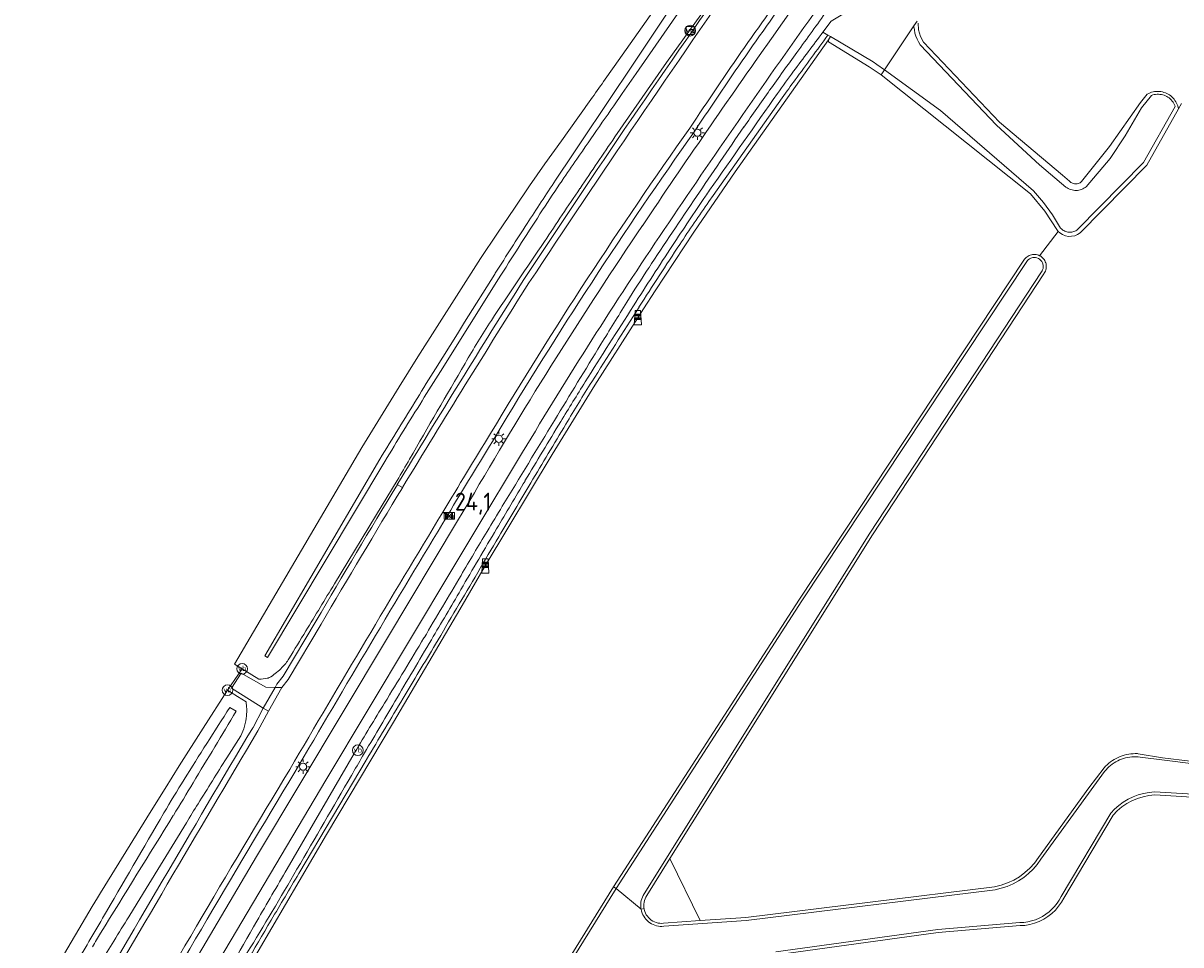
# Model space of a CAD drawing. Header units: metres. Extents: x 125158 to 132124, y 450612 to 454469.
# Tile 118 of 173: x 129456 to 129618, y 452415 to 452545. Entities that reach past the tile are written whole.
import ezdxf
from ezdxf.enums import TextEntityAlignment as Align

# ---------------------------------------------------------------- set-up
doc = ezdxf.new("R2010")
doc.units = ezdxf.units.M
doc.layers.get('0').update_dxf_attribs({"color": 8})
for name, color, linetype, lineweight in [('B-XX-IE-MEUBILAIR_WEGMEUBILAIR-S', 8, 'Continuous', 25), ('B-XX-KL-ET_LS_OV_LICHTMAST-S', 8, 'Continuous', 25), ('B-XX-OG-TERREIN_CULTUURSCHEIDING-GV', 8, 'Continuous', 18), ('B-XX-OG-WATER-GV', 8, 'Continuous', 18), ('B-XX-OG-WATER_SLOOT-GV', 8, 'Continuous', 18), ('B-XX-OG-WEG-GV', 8, 'Continuous', 18), ('B-XX-VW-HECTOMETRERING-S', 8, 'Continuous', 25), ('B-XX-VW-VERKEERSTEKEN_BORD-S', 8, 'Continuous', 25), ('B-XX-VW-VERKEERSTEKEN_DRAAGCONSTRUCTIE-S', 8, 'Continuous', 25)]:
    doc.layers.add(name, color=color, linetype=linetype, lineweight=lineweight)
doc.layers.add('TOPOT30', color=1, linetype='Continuous')
doc.styles.add('ISO', font='iso', dxfattribs={"height": 5})
doc.styles.add('NLCS-ISO', font='NLCS-ISO.ttf')

# ---------------------------------------------------------------- blocks, each defined once
blk = doc.blocks.new('SIE-WEG_VERKEERSBORD-SO')
at = {"color": 0, "linetype": 'ByBlock', "lineweight": 18}
blk.add_lwpolyline([(-1.125, -1.125), (1.125, -1.125), (1.125, 1.125), (-1.125, 1.125)], close=True, dxfattribs=at)
at = {"color": 0, "linetype": 'ByBlock', "lineweight": 18, "style": 'NLCS-ISO'}
blk.add_text('vb', height=1.5, dxfattribs=at).set_placement((0, 0), align=Align.MIDDLE_CENTER)
blk = doc.blocks.new('SIE-WEG_PAAL_VERKEERSBORD-SO')
at = {"color": 0, "linetype": 'ByBlock', "lineweight": 18}
blk.add_circle((0, 0), 1.5, dxfattribs=at)
at = {"color": 0, "linetype": 'ByBlock', "lineweight": 18, "style": 'NLCS-ISO'}
blk.add_text('vb', height=1.5, dxfattribs=at).set_placement((0, 0.13), align=Align.MIDDLE_CENTER)
blk = doc.blocks.new('SKL-ET_OV_LICHTMAST-SO')
at = {"color": 0, "linetype": 'ByBlock', "lineweight": 18}
for points in [[(-1.25, 0), (-2, 0)], [(-1.41, 1.41), (-0.88, 0.88)], [(0, 2), (0, 1.25)], [(0.88, 0.88), (1.41, 1.41)], [(2, 0), (1.25, 0)], [(-1.41, -1.41), (-0.88, -0.88)], [(0, -1.25), (0, -2)], [(0.88, -0.88), (1.41, -1.41)]]:
    blk.add_lwpolyline(points, dxfattribs=at)
blk.add_circle((0, 0), 1, dxfattribs=at)
blk = doc.blocks.new('SIE-WEG_PAAL_GRENSPAAL-SO')
at = {"linetype": 'ByBlock', "lineweight": 18}
h = blk.add_hatch(color=0, dxfattribs=at)
h.dxf.hatch_style = 1
h.paths.add_polyline_path([(0.90625, -0.5), (0.875, 0), (-0.875, 0), (-0.90625, -0.5)])
h.paths.add_polyline_path([(-0.8125, 1), (-0.84375, 0.5), (0.84375, 0.5), (0.8125, 1)])
at = {"color": 0, "linetype": 'ByBlock', "lineweight": 18}
blk.add_lwpolyline([(-1, -2), (1, -2), (0.75, 2), (-0.75, 2)], close=True, dxfattribs=at)
for points in [[(0.875, 0), (-0.875, 0)], [(0.84375, 0.5), (-0.84375, 0.5)], [(0.8125, 1), (-0.8125, 1)], [(0.90625, -0.5), (-0.90625, -0.5)]]:
    blk.add_lwpolyline(points, dxfattribs=at)
blk = doc.blocks.new('SIE-WEG_PAAL_HECTOMETERPAAL-SO')
at = {"color": 0, "linetype": 'ByBlock', "lineweight": 18}
blk.add_lwpolyline([(-1.44375, -0.94375), (1.44375, -0.94375), (1.44375, 0.94375), (-1.44375, 0.94375)], close=True, dxfattribs=at)
at = {"color": 0, "linetype": 'ByBlock', "lineweight": 18, "style": 'NLCS-ISO'}
blk.add_text('hm', height=1.5, dxfattribs=at).set_placement((0, 0), align=Align.MIDDLE_CENTER)
blk = doc.blocks.new('kilometerpaal')
at = {"color": 0}
for p, q in [((-0.44, 0.44), (0.44, -0.44)), ((-0.44, -0.44), (-0.44, 0.44)), ((0.44, 0.44), (-0.44, -0.44)), ((0.44, -0.44), (0.44, 0.44))]:
    blk.add_line(p, q, dxfattribs=at)
at = {"color": 0, "style": 'ISO'}
blk.add_attdef('KILOMETERPAAL', (0.59, 0.87), '', height=2.5, dxfattribs=at)

msp = doc.modelspace()

# ---------------------------------------------------------------- linework, layer by layer
at = {"layer": 'B-XX-OG-TERREIN_CULTUURSCHEIDING-GV'}
for points in [[(129537.17, 452536.48), (129538.65, 452538.58), (129546.49, 452549.76)], [(129581.26, 452544.67), (129581.33, 452543.72), (129581.59, 452542.8), (129582.03, 452541.97), (129592.68, 452530.76), (129601.52, 452523.34), (129602.48, 452522.51), (129602.58, 452522.41), (129602.68, 452522.33), (129602.8, 452522.25), (129602.92, 452522.2), (129603.05, 452522.15), (129603.18, 452522.12), (129603.32, 452522.11), (129603.46, 452522.11), (129603.59, 452522.13), (129603.73, 452522.17), (129603.85, 452522.22), (129603.97, 452522.28), (129604.09, 452522.36), (129604.19, 452522.45), (129604.19, 452522.45), (129608.1, 452527.34), (129612.46, 452533.53), (129613.4, 452534.71), (129613.6, 452534.81), (129613.8, 452534.9), (129614.01, 452534.96), (129614.22, 452535.02), (129614.43, 452535.06), (129614.65, 452535.08), (129614.87, 452535.09), (129615.08, 452535.08), (129615.3, 452535.05), (129615.51, 452535.01), (129615.72, 452534.95), (129615.93, 452534.88), (129616.13, 452534.79), (129616.32, 452534.69), (129616.51, 452534.58), (129616.68, 452534.45), (129616.85, 452534.31), (129617, 452534.16), (129617.15, 452533.99), (129617.28, 452533.82), (129617.4, 452533.64), (129617.5, 452533.44), (129617.59, 452533.25), (129617.67, 452533.04), (129617.73, 452532.83), (129617.77, 452532.63), (129618.2, 452533.4)], [(129516.76, 452388.36), (129538.58, 452423.55), (129564.62, 452463.88), (129596.11, 452511.41), (129596.19, 452511.54), (129596.3, 452511.67), (129596.42, 452511.79), (129596.55, 452511.89), (129596.69, 452511.99), (129596.84, 452512.06), (129596.99, 452512.13), (129597.16, 452512.17), (129597.32, 452512.21), (129597.49, 452512.22), (129597.66, 452512.22), (129597.82, 452512.2), (129597.99, 452512.16), (129598.15, 452512.11), (129598.27, 452512.05), (129600.91, 452515.46), (129600.81, 452515.56), (129599.04, 452518.29), (129597.04, 452520.72), (129576.08, 452537.39), (129574.4, 452538.51), (129568.7, 452542.05), (129568.68, 452542.33), (129555.61, 452523.79), (129549.8, 452515.33), (129544.4, 452507.11), (129542.78, 452504.61), (129541.97, 452503.36), (129535.93, 452493.91), (129529.94, 452484.16), (129520.59, 452468.56), (129517.03, 452462.44), (129507.73, 452446.63), (129498.33, 452430.88), (129483, 452404.71)], [(129618.2, 452533.4), (129617.77, 452532.63), (129613.34, 452524.75), (129604, 452515.27), (129603.63, 452515.02), (129603.22, 452514.85), (129602.79, 452514.77), (129602.35, 452514.76), (129601.91, 452514.84), (129601.5, 452515.01), (129601.13, 452515.25), (129600.91, 452515.46), (129598.27, 452512.05), (129598.3, 452512.04), (129598.45, 452511.96), (129598.59, 452511.87), (129598.71, 452511.76), (129598.83, 452511.63), (129598.93, 452511.5), (129599.02, 452511.36), (129599.1, 452511.21), (129599.16, 452511.05), (129599.2, 452510.89), (129599.23, 452510.72), (129599.24, 452510.55), (129599.23, 452510.38), (129599.21, 452510.22), (129599.17, 452510.05), (129599.11, 452509.9), (129599.04, 452509.74), (129598.96, 452509.6), (129598.88, 452509.49), (129574.85, 452472.92), (129546.46, 452427.53), (129550.72, 452418.82), (129557.1, 452419.27), (129592, 452423.58), (129592.92, 452423.8), (129593.81, 452424.11), (129594.67, 452424.5), (129595.48, 452424.98), (129596.24, 452425.55), (129596.94, 452426.18), (129597.57, 452426.89), (129598.14, 452427.67), (129605.18, 452437.42), (129607.33, 452440.25), (129607.54, 452440.48), (129607.76, 452440.69), (129608, 452440.89), (129608.24, 452441.08), (129608.5, 452441.26), (129608.76, 452441.42), (129609.03, 452441.57), (129609.31, 452441.71), (129609.6, 452441.83), (129609.89, 452441.93), (129610.18, 452442.03), (129610.48, 452442.1), (129610.79, 452442.16), (129611.09, 452442.2), (129611.4, 452442.23), (129611.71, 452442.24), (129612.02, 452442.24), (129612.12, 452442.23), (129615.54, 452441.66), (129623.3, 452440.73)], [(129460.63, 452412.62), (129465.48, 452420.79), (129465.85, 452421.4), (129466.22, 452422.01), (129466.65, 452422.71), (129473.72, 452434.21), (129475.68, 452437.36), (129477.66, 452440.51), (129481.04, 452445.83), (129484.44, 452451.14), (129486.5, 452454.13), (129485.42, 452454.76), (129503.26, 452485.14), (129505.87, 452489.41), (129508.49, 452493.68), (129509.8, 452495.78), (129511.12, 452497.86), (129519.59, 452511.12), (129519.93, 452511.64), (129522.28, 452515.19), (129524.66, 452518.73), (129526.79, 452521.83), (129528.95, 452524.92), (129531.25, 452528.16), (129533.56, 452531.4)]]:
    msp.add_lwpolyline(points, dxfattribs=at)
msp.add_lwpolyline([(129542.84, 452420.51), (129542.87, 452420.37), (129542.94, 452420.12), (129543.04, 452419.88), (129543.16, 452419.66), (129543.31, 452419.44), (129543.47, 452419.24), (129543.66, 452419.06), (129543.86, 452418.9), (129544.08, 452418.77), (129544.31, 452418.65), (129544.55, 452418.56), (129544.8, 452418.49), (129545.05, 452418.45), (129545.31, 452418.44), (129545.58, 452418.45), (129550.72, 452418.82), (129546.46, 452427.53), (129543.22, 452422.36), (129543.08, 452422.12), (129542.98, 452421.89), (129542.89, 452421.64), (129542.84, 452421.39), (129542.8, 452421.14), (129542.8, 452420.88), (129542.82, 452420.62)], close=True, dxfattribs=at)
msp.add_arc((129033.9, 452890.05), 615.06, 324.32989, 324.91087, dxfattribs=at)
at = {"layer": 'B-XX-OG-WATER-GV'}
for points in [[(129580.69, 452544.15), (129580.69, 452544.27), (129576.57, 452538.12), (129584.39, 452532.41), (129597.45, 452521.12), (129598.85, 452519.49), (129600.12, 452517.76), (129601.25, 452515.93), (129601.35, 452515.82), (129601.46, 452515.72), (129601.58, 452515.63), (129601.7, 452515.56), (129601.83, 452515.49), (129601.97, 452515.43), (129602.11, 452515.39), (129602.25, 452515.36), (129602.4, 452515.34), (129602.55, 452515.33), (129602.69, 452515.34), (129602.84, 452515.36), (129602.98, 452515.39), (129603.12, 452515.43), (129603.26, 452515.48), (129603.39, 452515.55), (129603.52, 452515.63), (129603.63, 452515.72), (129612.87, 452525.1), (129617.31, 452532.98), (129617.29, 452533.03), (129617.21, 452533.22), (129617.12, 452533.4), (129617.01, 452533.57), (129616.89, 452533.73), (129616.76, 452533.88), (129616.62, 452534.03), (129616.46, 452534.16), (129616.3, 452534.27), (129616.13, 452534.38), (129615.95, 452534.47), (129615.76, 452534.54), (129615.57, 452534.6), (129615.37, 452534.64), (129615.17, 452534.67), (129614.97, 452534.68), (129614.77, 452534.68), (129614.57, 452534.66), (129614.37, 452534.63), (129614.18, 452534.58), (129613.99, 452534.51), (129612.6, 452532.77), (129610.29, 452528.83), (129608.2, 452525.66), (129604.83, 452521.71), (129604.83, 452521.71), (129604.68, 452521.6), (129604.51, 452521.5), (129604.35, 452521.41), (129604.17, 452521.34), (129603.99, 452521.28), (129603.8, 452521.24), (129603.61, 452521.21), (129603.42, 452521.2), (129603.23, 452521.21), (129603.04, 452521.23), (129602.86, 452521.26), (129602.67, 452521.32), (129602.49, 452521.38), (129602.32, 452521.47), (129602.16, 452521.56), (129602, 452521.67), (129598.28, 452524.78), (129592.28, 452530.34), (129581.56, 452541.63), (129581.33, 452542.02), (129581.13, 452542.42), (129580.96, 452542.83), (129580.83, 452543.27), (129580.74, 452543.7)], [(129538.93, 452423.32), (129542.42, 452420.42), (129542.42, 452420.44), (129542.39, 452420.63), (129542.37, 452420.89), (129542.38, 452421.14), (129542.41, 452421.4), (129542.45, 452421.65), (129542.53, 452421.89), (129542.62, 452422.13), (129542.73, 452422.36), (129542.86, 452422.58), (129574.5, 452473.15), (129598.56, 452509.78), (129598.65, 452509.91), (129598.72, 452510.06), (129598.79, 452510.27), (129598.81, 452510.49), (129598.8, 452510.68), (129598.76, 452510.92), (129598.69, 452511.07), (129598.61, 452511.22), (129598.52, 452511.35), (129598.4, 452511.47), (129598.28, 452511.57), (129598.14, 452511.66), (129597.91, 452511.75), (129597.72, 452511.79), (129597.56, 452511.8), (129597.37, 452511.79), (129597.23, 452511.76), (129597.08, 452511.7), (129596.89, 452511.6), (129596.71, 452511.48), (129596.59, 452511.36), (129596.5, 452511.23), (129564.98, 452463.65)]]:
    msp.add_lwpolyline(points, close=True, dxfattribs=at)
for points in [[(129623.96, 452440.3), (129615.83, 452441.32), (129612.38, 452441.75), (129612.13, 452441.78), (129611.83, 452441.8), (129611.53, 452441.79), (129611.24, 452441.78), (129610.94, 452441.75), (129610.65, 452441.7), (129610.36, 452441.63), (129610.08, 452441.55), (129609.8, 452441.46), (129609.52, 452441.35), (129609.25, 452441.22), (129608.99, 452441.09), (129608.74, 452440.93), (129608.49, 452440.77), (129608.26, 452440.59), (129608.03, 452440.4), (129607.82, 452440.19), (129607.61, 452439.98), (129607.42, 452439.75), (129605.52, 452437.16), (129598.48, 452427.42), (129597.97, 452426.71), (129597.4, 452426.04), (129596.76, 452425.43), (129596.08, 452424.88), (129595.35, 452424.4), (129594.58, 452423.98), (129593.77, 452423.63), (129592.93, 452423.36), (129592.08, 452423.16), (129557.14, 452418.85), (129545.61, 452418.03), (129545.35, 452418.01), (129545.1, 452418.02), (129544.85, 452418.05), (129544.6, 452418.1), (129544.35, 452418.18), (129544.11, 452418.27), (129543.89, 452418.39), (129543.67, 452418.52), (129543.46, 452418.67), (129543.27, 452418.84), (129543.1, 452419.02), (129542.94, 452419.22), (129542.8, 452419.44), (129542.67, 452419.66), (129542.57, 452419.89), (129542.49, 452420.13), (129542.42, 452420.42), (129538.93, 452423.32), (129517.12, 452388.13)], [(129561.33, 452414.44), (129584.01, 452417.6), (129595.55, 452418.55), (129596.1, 452418.58), (129596.65, 452418.65), (129597.18, 452418.78), (129597.71, 452418.95), (129598.22, 452419.16), (129598.71, 452419.41), (129599.18, 452419.71), (129599.62, 452420.04), (129600.03, 452420.41), (129600.41, 452420.81), (129600.75, 452421.25), (129601.06, 452421.71), (129601.32, 452422.19), (129608.29, 452433.89), (129608.82, 452434.46), (129609.41, 452434.97), (129610.04, 452435.43), (129610.71, 452435.83), (129611.41, 452436.17), (129612.14, 452436.45), (129612.89, 452436.66), (129613.66, 452436.8), (129614.43, 452436.87), (129639.97, 452435.34)]]:
    msp.add_lwpolyline(points, dxfattribs=at)
at = {"layer": 'B-XX-OG-WATER_SLOOT-GV'}
for points in [[(129602.09, 452574.89), (129598.56, 452577.63), (129600.09, 452581.81), (129601.43, 452585.55), (129604.04, 452589.9), (129606.85, 452594.22), (129606.46, 452594.49), (129605.86, 452594.91), (129601.23, 452588.49), (129598.04, 452585.04), (129597.03, 452583.93), (129594.58, 452577.81), (129593.71, 452576.52), (129582.41, 452561.78), (129570.71, 452545.9), (129569.09, 452544.95), (129567.92, 452543.4), (129568.62, 452542.97), (129568.98, 452542.76), (129574.95, 452539.22), (129575.47, 452538.86), (129576.57, 452538.12), (129580.69, 452544.27), (129581.14, 452544.95)], [(129549.15, 452561.99), (129549.41, 452560.17), (129551.73, 452557.19), (129547.89, 452551.74), (129546.49, 452549.76), (129538.65, 452538.58), (129537.17, 452536.48)], [(129538.75, 452528.7), (129546, 452539.15), (129556.21, 452553.38)], [(129530.45, 452522.64), (129532.9, 452526.31), (129538.86, 452535.23), (129540.3, 452537.38), (129547.69, 452548.49)], [(129547.69, 452548.49), (129540.3, 452537.38), (129538.86, 452535.23), (129532.9, 452526.31), (129530.45, 452522.64)], [(129548, 452546.6), (129541.72, 452537.58), (129539.78, 452534.78)], [(129539.78, 452534.78), (129541.72, 452537.58), (129548, 452546.6)], [(129567.92, 452543.4), (129569.09, 452544.95)], [(129581.14, 452544.95), (129580.69, 452544.27), (129580.69, 452544.15), (129580.74, 452543.7), (129580.83, 452543.27), (129580.96, 452542.83), (129581.13, 452542.42), (129581.33, 452542.02), (129581.56, 452541.63), (129592.28, 452530.34), (129598.28, 452524.78), (129602, 452521.67), (129602.16, 452521.56), (129602.32, 452521.47), (129602.49, 452521.38), (129602.67, 452521.32), (129602.86, 452521.26), (129603.04, 452521.23), (129603.23, 452521.21), (129603.42, 452521.2), (129603.61, 452521.21), (129603.8, 452521.24), (129603.99, 452521.28), (129604.17, 452521.34), (129604.35, 452521.41), (129604.51, 452521.5), (129604.68, 452521.6), (129604.83, 452521.71), (129604.83, 452521.71), (129608.2, 452525.66), (129610.29, 452528.83), (129612.6, 452532.77), (129613.99, 452534.51), (129614.18, 452534.58), (129614.37, 452534.63), (129614.57, 452534.66), (129614.77, 452534.68), (129614.97, 452534.68), (129615.17, 452534.67), (129615.37, 452534.64), (129615.57, 452534.6), (129615.76, 452534.54), (129615.95, 452534.47), (129616.13, 452534.38), (129616.3, 452534.27), (129616.46, 452534.16), (129616.62, 452534.03), (129616.76, 452533.88), (129616.89, 452533.73), (129617.01, 452533.57), (129617.12, 452533.4), (129617.21, 452533.22), (129617.29, 452533.03), (129617.31, 452532.98), (129612.87, 452525.1), (129603.63, 452515.72), (129603.52, 452515.63), (129603.39, 452515.55), (129603.26, 452515.48), (129603.12, 452515.43), (129602.98, 452515.39), (129602.84, 452515.36), (129602.69, 452515.34), (129602.55, 452515.33), (129602.4, 452515.34), (129602.25, 452515.36), (129602.11, 452515.39), (129601.97, 452515.43), (129601.83, 452515.49), (129601.7, 452515.56), (129601.58, 452515.63), (129601.46, 452515.72), (129601.35, 452515.82), (129601.25, 452515.93), (129600.12, 452517.76), (129598.85, 452519.49), (129597.45, 452521.12), (129584.39, 452532.41), (129576.57, 452538.12), (129576.08, 452537.39), (129597.04, 452520.72), (129599.04, 452518.29), (129600.81, 452515.56), (129600.91, 452515.46), (129601.13, 452515.25), (129601.5, 452515.01), (129601.91, 452514.84), (129602.35, 452514.76), (129602.79, 452514.77), (129603.22, 452514.85), (129603.63, 452515.02), (129604, 452515.27), (129613.34, 452524.75), (129617.77, 452532.63), (129617.73, 452532.83), (129617.67, 452533.04), (129617.59, 452533.25), (129617.5, 452533.44), (129617.4, 452533.64), (129617.28, 452533.82), (129617.15, 452533.99), (129617, 452534.16), (129616.85, 452534.31), (129616.68, 452534.45), (129616.51, 452534.58), (129616.32, 452534.69), (129616.13, 452534.79), (129615.93, 452534.88), (129615.72, 452534.95), (129615.51, 452535.01), (129615.3, 452535.05), (129615.08, 452535.08), (129614.87, 452535.09), (129614.65, 452535.08), (129614.43, 452535.06), (129614.22, 452535.02), (129614.01, 452534.96), (129613.8, 452534.9), (129613.6, 452534.81), (129613.4, 452534.71), (129612.46, 452533.53), (129608.1, 452527.34), (129604.19, 452522.45), (129604.19, 452522.45), (129604.09, 452522.36), (129603.97, 452522.28), (129603.85, 452522.22), (129603.73, 452522.17), (129603.59, 452522.13), (129603.46, 452522.11), (129603.32, 452522.11), (129603.18, 452522.12), (129603.05, 452522.15), (129602.92, 452522.2), (129602.8, 452522.25), (129602.68, 452522.33), (129602.58, 452522.41), (129602.48, 452522.51), (129601.52, 452523.34), (129592.68, 452530.76), (129582.03, 452541.97), (129581.59, 452542.8), (129581.33, 452543.72), (129581.26, 452544.67)], [(129483.4, 452406.74), (129482.33, 452404.66), (129482.18, 452403.54), (129482.52, 452403.33), (129482.64, 452403.67), (129483, 452404.71), (129498.33, 452430.88), (129507.73, 452446.63), (129517.03, 452462.44), (129520.59, 452468.56), (129529.94, 452484.16), (129535.93, 452493.91), (129541.97, 452503.36), (129542.78, 452504.61), (129544.4, 452507.11), (129549.8, 452515.33), (129555.61, 452523.79), (129568.68, 452542.33), (129568.98, 452542.76), (129568.62, 452542.97)], [(129568.62, 452542.97), (129567.92, 452543.4)], [(129562.22, 452534.19), (129552.52, 452520.5), (129551.94, 452519.67)], [(129551.94, 452519.67), (129552.52, 452520.5), (129562.22, 452534.19)], [(129533.56, 452531.4), (129531.25, 452528.16), (129528.95, 452524.92), (129526.79, 452521.83), (129524.66, 452518.73), (129522.28, 452515.19), (129519.93, 452511.64), (129519.59, 452511.12), (129511.12, 452497.86), (129509.8, 452495.78), (129508.49, 452493.68), (129505.87, 452489.41), (129503.26, 452485.14), (129485.42, 452454.76), (129486.5, 452454.13), (129487.87, 452453.28), (129488.85, 452452.66)], [(129513.6, 452496.18), (129516.68, 452501.11), (129517.68, 452502.71), (129521.92, 452509.47), (129521.95, 452509.53), (129521.99, 452509.59), (129522.08, 452509.73)], [(129522.08, 452509.73), (129521.99, 452509.59), (129521.95, 452509.53), (129521.92, 452509.47), (129517.68, 452502.71), (129516.68, 452501.11), (129513.6, 452496.18)], [(129522.76, 452509.31), (129522.45, 452508.81), (129514.29, 452495.83)], [(129514.29, 452495.83), (129522.45, 452508.81), (129522.76, 452509.31)], [(129506.48, 452483.21), (129490.05, 452455.71), (129489.67, 452455.93), (129505.78, 452483.54)], [(129505.78, 452483.54), (129489.67, 452455.93), (129490.05, 452455.71), (129506.48, 452483.21)], [(129499.45, 452466.04), (129506.13, 452477.07), (129508.22, 452480.53)], [(129484.44, 452451.14), (129481.04, 452445.83), (129477.66, 452440.51)], [(129487.04, 452449.51), (129485.83, 452450.27), (129484.94, 452450.82), (129484.53, 452451.08), (129484.44, 452451.14)], [(129484.77, 452448.72), (129485.67, 452448.21)], [(129485.67, 452448.21), (129484.77, 452448.72)], [(129484.33, 452441.64), (129486.3, 452444.71)], [(129502.31, 452442.43), (129502.2, 452442.25), (129492.81, 452426.1)], [(129503.95, 452441.44), (129503.88, 452441.32), (129494.44, 452425.43)], [(129494.44, 452425.43), (129503.88, 452441.32), (129503.95, 452441.44)], [(129623.3, 452440.73), (129615.54, 452441.66), (129612.12, 452442.23), (129612.02, 452442.24), (129611.71, 452442.24), (129611.4, 452442.23), (129611.09, 452442.2), (129610.79, 452442.16), (129610.48, 452442.1), (129610.18, 452442.03), (129609.89, 452441.93), (129609.6, 452441.83), (129609.31, 452441.71), (129609.03, 452441.57), (129608.76, 452441.42), (129608.5, 452441.26), (129608.24, 452441.08), (129608, 452440.89), (129607.76, 452440.69), (129607.54, 452440.48), (129607.33, 452440.25), (129605.18, 452437.42), (129598.14, 452427.67), (129597.57, 452426.89), (129596.94, 452426.18), (129596.24, 452425.55), (129595.48, 452424.98), (129594.67, 452424.5), (129593.81, 452424.11), (129592.92, 452423.8), (129592, 452423.58), (129557.1, 452419.27), (129550.72, 452418.82), (129545.58, 452418.45), (129545.31, 452418.44), (129545.05, 452418.45), (129544.8, 452418.49), (129544.55, 452418.56), (129544.31, 452418.65), (129544.08, 452418.77), (129543.86, 452418.9), (129543.66, 452419.06), (129543.47, 452419.24), (129543.31, 452419.44), (129543.16, 452419.66), (129543.04, 452419.88), (129542.94, 452420.12), (129542.87, 452420.37), (129542.84, 452420.51), (129542.42, 452420.44), (129542.42, 452420.42), (129542.49, 452420.13), (129542.57, 452419.89), (129542.67, 452419.66), (129542.8, 452419.44), (129542.94, 452419.22), (129543.1, 452419.02), (129543.27, 452418.84), (129543.46, 452418.67), (129543.67, 452418.52), (129543.89, 452418.39), (129544.11, 452418.27), (129544.35, 452418.18), (129544.6, 452418.1), (129544.85, 452418.05), (129545.1, 452418.02), (129545.35, 452418.01), (129545.61, 452418.03), (129557.14, 452418.85), (129592.08, 452423.16), (129592.93, 452423.36), (129593.77, 452423.63), (129594.58, 452423.98), (129595.35, 452424.4), (129596.08, 452424.88), (129596.76, 452425.43), (129597.4, 452426.04), (129597.97, 452426.71), (129598.48, 452427.42), (129605.52, 452437.16), (129607.42, 452439.75), (129607.61, 452439.98), (129607.82, 452440.19), (129608.03, 452440.4), (129608.26, 452440.59), (129608.49, 452440.77), (129608.74, 452440.93), (129608.99, 452441.09), (129609.25, 452441.22), (129609.52, 452441.35), (129609.8, 452441.46), (129610.08, 452441.55), (129610.36, 452441.63), (129610.65, 452441.7), (129610.94, 452441.75), (129611.24, 452441.78), (129611.53, 452441.79), (129611.83, 452441.8), (129612.13, 452441.78), (129612.38, 452441.75), (129615.83, 452441.32), (129623.96, 452440.3)], [(129477.66, 452440.51), (129475.68, 452437.36), (129473.72, 452434.21)], [(129639.97, 452435.34), (129614.43, 452436.87), (129613.66, 452436.8), (129612.89, 452436.66), (129612.14, 452436.45), (129611.41, 452436.17), (129610.71, 452435.83), (129610.04, 452435.43), (129609.41, 452434.97), (129608.82, 452434.46), (129608.29, 452433.89), (129601.32, 452422.19), (129601.06, 452421.71), (129600.75, 452421.25), (129600.41, 452420.81), (129600.03, 452420.41), (129599.62, 452420.04), (129599.18, 452419.71), (129598.71, 452419.41), (129598.22, 452419.16), (129597.71, 452418.95), (129597.18, 452418.78), (129596.65, 452418.65), (129596.1, 452418.58), (129595.55, 452418.55), (129584.01, 452417.6), (129561.33, 452414.44)], [(129561.39, 452414.02), (129584.06, 452417.18), (129595.58, 452418.12), (129596.25, 452418.16), (129596.93, 452418.28), (129597.6, 452418.46), (129598.25, 452418.71), (129598.88, 452419.02), (129599.46, 452419.39), (129600.01, 452419.82), (129600.52, 452420.3), (129600.97, 452420.83), (129601.36, 452421.4), (129601.69, 452421.98), (129608.63, 452433.63), (129609.19, 452434.22), (129609.82, 452434.76), (129610.51, 452435.23), (129611.24, 452435.63), (129612.01, 452435.95), (129612.8, 452436.2), (129613.62, 452436.36), (129614.44, 452436.44), (129639.68, 452434.89)], [(129473.72, 452434.21), (129466.65, 452422.71), (129466.22, 452422.01)], [(129470.6, 452419.36), (129471.79, 452421.29), (129478.68, 452432.54)], [(129517.12, 452388.13), (129538.93, 452423.32), (129538.58, 452423.55), (129516.76, 452388.36)], [(129466.22, 452422.01), (129465.85, 452421.4), (129465.48, 452420.79)], [(129465.48, 452420.79), (129460.63, 452412.62), (129455.79, 452404.46)]]:
    msp.add_lwpolyline(points, dxfattribs=at)
for points in [[(129576.08, 452537.39), (129576.57, 452538.12), (129575.47, 452538.86), (129574.95, 452539.22), (129568.98, 452542.76), (129568.68, 452542.33), (129568.7, 452542.05), (129574.4, 452538.51)], [(129538.58, 452423.55), (129538.93, 452423.32), (129564.98, 452463.65), (129596.5, 452511.23), (129596.59, 452511.36), (129596.71, 452511.48), (129596.89, 452511.6), (129597.08, 452511.7), (129597.23, 452511.76), (129597.37, 452511.79), (129597.56, 452511.8), (129597.72, 452511.79), (129597.91, 452511.75), (129598.14, 452511.66), (129598.28, 452511.57), (129598.4, 452511.47), (129598.52, 452511.35), (129598.61, 452511.22), (129598.69, 452511.07), (129598.76, 452510.92), (129598.8, 452510.68), (129598.81, 452510.49), (129598.79, 452510.27), (129598.72, 452510.06), (129598.65, 452509.91), (129598.56, 452509.78), (129574.5, 452473.15), (129542.86, 452422.58), (129542.73, 452422.36), (129542.62, 452422.13), (129542.53, 452421.89), (129542.45, 452421.65), (129542.41, 452421.4), (129542.38, 452421.14), (129542.37, 452420.89), (129542.39, 452420.63), (129542.42, 452420.44), (129542.84, 452420.51), (129542.82, 452420.62), (129542.8, 452420.88), (129542.8, 452421.14), (129542.84, 452421.39), (129542.89, 452421.64), (129542.98, 452421.89), (129543.08, 452422.12), (129543.22, 452422.36), (129546.46, 452427.53), (129574.85, 452472.92), (129598.88, 452509.49), (129598.96, 452509.6), (129599.04, 452509.74), (129599.11, 452509.9), (129599.17, 452510.05), (129599.21, 452510.22), (129599.23, 452510.38), (129599.24, 452510.55), (129599.23, 452510.72), (129599.2, 452510.89), (129599.16, 452511.05), (129599.1, 452511.21), (129599.02, 452511.36), (129598.93, 452511.5), (129598.83, 452511.63), (129598.71, 452511.76), (129598.59, 452511.87), (129598.45, 452511.96), (129598.3, 452512.04), (129598.27, 452512.05), (129598.15, 452512.11), (129597.99, 452512.16), (129597.82, 452512.2), (129597.66, 452512.22), (129597.49, 452512.22), (129597.32, 452512.21), (129597.16, 452512.17), (129596.99, 452512.13), (129596.84, 452512.06), (129596.69, 452511.99), (129596.55, 452511.89), (129596.42, 452511.79), (129596.3, 452511.67), (129596.19, 452511.54), (129596.11, 452511.41), (129564.62, 452463.88)]]:
    msp.add_lwpolyline(points, close=True, dxfattribs=at)
at = {"layer": 'B-XX-OG-WATER_SLOOT-GV', "extrusion": (0, 0, -1)}
for centre, radius, start, end in [((-128976.72, 452968.42), 726.84, 215.4931, 216.06209), ((-130236.32, 452039.45), 837.09, 36.54483, 37.01467), ((-130725.62, 451689.26), 1437.86, 36.11303, 36.42242), ((-129688.6, 452445.38), 155.35, 35.1382, 36.5546), ((-129033.9, 452890.05), 615.06, 215.08913, 215.67011), ((-129745.48, 452404.29), 224.63, 35.3318, 36.122), ((-135049.64, 448715.39), 6704.2, 34.633695, 34.729443), ((-142281.28, 443582.42), 15554.3, 35.077486, 35.138589), ((-131716.48, 451048.88), 2632.94, 34.00736, 34.197), ((-130148.78, 452100.4), 747.97, 34.36261, 34.64147), ((-130017.21, 452198.29), 584.93, 32.96246, 33.67681), ((-129692.24, 452412.56), 194.9, 32.9151, 34.3617), ((-130532, 451849.87), 1203.06, 33.50894, 33.93512), ((-129600.3, 452487.31), 59, 34.0864, 35.0855), ((-130041.72, 452188.65), 591.96, 33.27863, 34.08237), ((-129848.43, 452314.94), 360.31, 33.4654, 34.6251), ((-130328.01, 452001.07), 952.22, 32.25828, 32.91277), ((-130130.19, 452125.09), 719.55, 32.31456, 32.95831), ((-129929.98, 452236.43), 487.79, 33.1193, 34.689), ((-130275.26, 452035.49), 871.25, 32.6093, 33.27145), ((-130165.97, 452105.18), 740.88, 32.64519, 33.45657), ((-130807.27, 451695.15), 1502.8, 32.12796, 32.60888), ((-130512.74, 451883), 1152.71, 32.03172, 32.6462), ((-129635.18, 452428.7), 135.83, 30.1623, 33.1347), ((-132146.71, 450968.84), 3040.82, 29.87508, 30.16762), ((-130310.57, 451997.5), 940.13, 31.73714, 32.03516), ((-130223.12, 452050.94), 836.87, 31.77989, 32.11384), ((-129875.87, 452279.99), 403.01, 31.2051, 32.136), ((-129846.98, 452299.47), 367.42, 30.9513, 32.0387), ((-132910.31, 450390.88), 3996.25, 31.57774, 31.72078), ((-132439.08, 450679.28), 3443.01, 31.59695, 31.76274), ((-131022.98, 451584.98), 1744.25, 30.88996, 31.20935), ((-131878.95, 451080.6), 2736.92, 30.75579, 30.95649), ((-130500, 451897.9), 1134.79, 30.49467, 30.88818), ((-131499.06, 451305.78), 2295.31, 30.55553, 30.77489), ((-135063.5, 449210.29), 6430.91, 30.407091, 30.495218), ((-133070.05, 450377.97), 4119.82, 30.39759, 30.55988), ((-128342.46, 453156.31), 1361.91, 210.39549, 210.82414), ((-124574.88, 455367.69), 5731.53, 210.424503, 210.505873), ((-128688.34, 452948.16), 960.06, 210.38231, 210.73084), ((-128818.4, 452872.38), 807.71, 210.82769, 211.58548), ((-125364.14, 454902.99), 4815.62, 210.50922, 210.62923), ((-127891.32, 453421.68), 1887.13, 210.72295, 210.99039), ((-132792.57, 450504.84), 3817.18, 30.49439, 30.62771), ((-131689.71, 451140.64), 2543.55, 30.75782, 30.9826), ((-130201.83, 451986.11), 853.33, 32.02291, 32.82784), ((-126996.81, 453935.82), 2899.55, 210.8673, 211.0988), ((-131836.67, 450972.3), 2773.53, 31.83336, 31.99011), ((-129859.21, 452232.33), 412.94, 30.061, 30.4942), ((-129629.07, 452344.34), 177.77, 30.2612, 32.0194), ((-128960.83, 452751.23), 605.95, 211.10829, 211.61501), ((-121298.34, 457186.2), 9477.93, 210.056213, 210.14819), ((-129879.95, 452186.85), 470.52, 31.4787, 31.8589), ((-124244.33, 455655), 6144.65, 211.618653, 211.799712), ((-136367.88, 448412.87), 7979.57, 30.136923, 30.259604), ((-128981.12, 452723.99), 593.31, 210.14657, 211.46781), ((-131980.75, 450948.45), 2891.92, 30.56162, 30.71236), ((-129002.54, 452688.85), 537.02, 210.1448, 210.6064), ((-138025.48, 447378.71), 9912.02, 30.481864, 30.563367), ((-129532.01, 452376.49), 76.94, 30.1698, 31.8283), ((-128818.38, 452797.91), 751.05, 210.61437, 210.93864), ((-129876.35, 452161.88), 480.52, 31.4995, 31.9228)]:
    msp.add_arc(centre, radius, start, end, dxfattribs=at)
at = {"layer": 'B-XX-OG-WATER_SLOOT-GV'}
for centre, radius, start, end in [((130236.32, 452039.45), 837.09, 142.98533, 143.45517), ((130725.62, 451689.26), 1437.86, 143.57758, 143.88697), ((130039.73, 452194.22), 588.22, 143.92873, 144.5669), ((129688.6, 452445.38), 155.35, 143.4454, 144.8618), ((129745.48, 452404.29), 224.63, 143.878, 144.6682), ((135049.64, 448715.39), 6704.2, 145.270557, 145.366305), ((142281.28, 443582.42), 15554.3, 144.861411, 144.922514), ((129903.88, 452290.91), 421.47, 144.5703, 145.4247), ((130774.66, 451691.04), 1478.88, 145.43364, 145.89087), ((130148.78, 452100.4), 747.97, 145.35853, 145.63739), ((130017.21, 452198.29), 584.93, 146.32319, 147.03754), ((129692.24, 452412.56), 194.9, 145.6383, 147.0849), ((129600.3, 452487.31), 59, 144.9145, 145.9136), ((130342.39, 451983.78), 956.81, 145.88959, 146.61166), ((130041.72, 452188.65), 591.96, 145.91763, 146.72137), ((129848.43, 452314.94), 360.31, 145.3749, 146.5346), ((130328.01, 452001.07), 952.22, 147.08723, 147.74172), ((130130.19, 452125.09), 719.55, 147.04169, 147.68544), ((130275.26, 452035.49), 871.25, 146.72855, 147.3907), ((130165.97, 452105.18), 740.88, 146.54343, 147.35481), ((129721.78, 452392.78), 213.55, 146.6035, 148.1315), ((130807.27, 451695.15), 1502.8, 147.39112, 147.87204), ((130512.74, 451883), 1152.71, 147.3538, 147.96828), ((130427.81, 451953.81), 1044.91, 148.12952, 148.50905), ((132477.99, 450698.6), 3448.82, 148.51895, 148.72664), ((130310.57, 451997.5), 940.13, 147.96484, 148.26286), ((130223.12, 452050.94), 836.87, 147.88616, 148.22011), ((129875.87, 452279.99), 403.01, 147.864, 148.7949), ((129846.98, 452299.47), 367.42, 147.9613, 149.0487), ((132910.31, 450390.88), 3996.25, 148.27922, 148.42226), ((132439.08, 450679.28), 3443.01, 148.23726, 148.40305), ((139117.09, 446665.64), 11216.86, 148.724212, 148.796219), ((131022.98, 451584.98), 1744.25, 148.79065, 149.11004), ((131878.95, 451080.6), 2736.92, 149.04351, 149.24421), ((129373.93, 452561.73), 156.93, 328.8407, 330.1021), ((130500, 451897.9), 1134.79, 149.11182, 149.50533), ((131499.06, 451305.78), 2295.31, 149.22511, 149.44447), ((130361.71, 451968.17), 980.97, 148.76078, 149.00059), ((135063.5, 449210.29), 6430.91, 149.504782, 149.592909), ((133070.05, 450377.97), 4119.82, 149.44012, 149.60241), ((130084.32, 452134.69), 657.44, 148.98989, 149.61453), ((125586.64, 454836.79), 4574.98, 328.6917, 328.78853), ((124574.88, 455367.69), 5731.53, 329.494127, 329.575497), ((128688.34, 452948.16), 960.06, 329.26916, 329.61769), ((128191.16, 453252.44), 1526.42, 328.52876, 328.70015), ((125364.14, 454902.99), 4815.62, 329.37077, 329.49078), ((127891.32, 453421.68), 1887.13, 329.00961, 329.27705), ((129484.47, 452461.98), 10.81, 304.052, 314.743), ((129487.46, 452458.96), 6.55, 314.783, 328.5249), ((129488.65, 452459.14), 6.48, 271.8024, 282.1558), ((129489.69, 452454.26), 1.49, 282.2579, 304.0323), ((129479.13, 452448.26), 8.01, 1.9466, 9.0002), ((132792.57, 450504.84), 3817.18, 149.37229, 149.50561), ((131689.71, 451140.64), 2543.55, 149.0174, 149.24218), ((130201.83, 451986.11), 853.33, 147.17216, 147.97709), ((126996.81, 453935.82), 2899.55, 328.9012, 329.1327), ((129479.07, 452448.27), 8.07, 354.8708, 1.8759), ((129891.24, 452212.66), 451.74, 148.405, 149.4257), ((129479.18, 452448.27), 7.97, 344.1586, 354.8161), ((129479.14, 452448.28), 8, 333.4926, 344.0987), ((129859.21, 452232.33), 412.94, 149.5058, 149.939), ((129629.07, 452344.34), 177.77, 147.9806, 149.7388), ((128960.83, 452751.23), 605.95, 328.38499, 328.89171), ((121298.34, 457186.2), 9477.93, 329.85181, 329.943787), ((124244.33, 455655), 6144.65, 328.200288, 328.381347), ((136367.88, 448412.87), 7979.57, 149.740396, 149.863077), ((128981.12, 452723.99), 593.31, 328.53219, 329.85343), ((130815.79, 451656.59), 1530.5, 149.81569, 150.13328), ((131980.75, 450948.45), 2891.92, 149.28764, 149.43838), ((129002.54, 452688.85), 537.02, 329.3936, 329.8552), ((128818.77, 452819.81), 765.01, 328.13687, 328.43506), ((133631.46, 450040.71), 4776.89, 150.14393, 150.32484), ((138025.48, 447378.71), 9912.02, 149.436633, 149.518136), ((129532.01, 452376.49), 76.94, 148.1717, 149.8302), ((128818.38, 452797.91), 751.05, 329.06136, 329.38563)]:
    msp.add_arc(centre, radius, start, end, dxfattribs=at)
at = {"layer": 'B-XX-OG-WEG-GV'}
for points in [[(129556.21, 452553.38), (129546, 452539.15), (129538.75, 452528.7)], [(129560.71, 452542.51), (129565.01, 452548.68), (129566.65, 452551.02), (129567.84, 452552.71)], [(129566.65, 452551.02), (129565.01, 452548.68), (129560.71, 452542.51)], [(129525.82, 452484.49), (129519.12, 452473.39), (129516.02, 452468.25), (129498.21, 452438.53), (129480.17, 452408.11)], [(129519.12, 452473.39), (129525.82, 452484.49)], [(129508.22, 452480.53), (129506.13, 452477.07), (129499.45, 452466.04)], [(129472.22, 452400.23), (129488.53, 452427.82), (129506.74, 452458.26), (129516.69, 452474.86), (129519.05, 452478.8)], [(129508.97, 452479.53), (129508.25, 452479.96)], [(129508.25, 452479.96), (129508.97, 452479.53)], [(129519.05, 452478.8), (129516.69, 452474.86)], [(129514.63, 452476.1), (129515.32, 452475.69)], [(129515.32, 452475.69), (129514.63, 452476.1)], [(129516.69, 452474.86), (129506.74, 452458.26), (129488.53, 452427.82), (129472.22, 452400.23)], [(129480.17, 452408.11), (129498.21, 452438.53), (129516.02, 452468.25), (129519.12, 452473.39)], [(129487.97, 452445.83), (129489.45, 452448.63), (129488.8, 452449.01), (129484.99, 452451.4), (129486.37, 452453.54), (129489.83, 452451.55), (129491.12, 452451.51), (129491.38, 452451.96), (129492.24, 452453.09), (129496.85, 452460.84)], [(129496.85, 452460.84), (129492.24, 452453.09), (129491.38, 452451.96), (129491.12, 452451.51), (129492.08, 452451.49), (129492.94, 452452.62), (129497.57, 452460.41)], [(129497.57, 452460.41), (129492.94, 452452.62), (129492.08, 452451.49), (129490.18, 452448.21), (129488.71, 452445.42)], [(129488.85, 452452.66), (129487.87, 452453.28), (129486.5, 452454.13), (129484.44, 452451.14), (129484.53, 452451.08), (129484.94, 452450.82), (129485.83, 452450.27), (129487.04, 452449.51)], [(129489.45, 452448.63), (129487.97, 452445.83)], [(129488.71, 452445.42), (129490.18, 452448.21), (129489.45, 452448.63)], [(129486.3, 452444.71), (129484.33, 452441.64)], [(129492.81, 452426.1), (129502.2, 452442.25), (129502.31, 452442.43)], [(129478.68, 452432.54), (129471.79, 452421.29), (129470.6, 452419.36)]]:
    msp.add_lwpolyline(points, dxfattribs=at)
for points in [[(129489.45, 452448.63), (129491.12, 452451.51), (129489.83, 452451.55), (129486.37, 452453.54), (129484.99, 452451.4), (129488.8, 452449.01)], [(129491.12, 452451.51), (129489.45, 452448.63), (129490.18, 452448.21), (129492.08, 452451.49)]]:
    msp.add_lwpolyline(points, close=True, dxfattribs=at)
at = {"layer": 'B-XX-OG-WEG-GV', "extrusion": (0, 0, -1)}
for centre, radius, start, end in [((-130745.52, 451708.23), 1458.75, 33.27988, 35.40099), ((-131152.1, 451435.94), 1947.23, 33.41349, 35.0258), ((-130040.48, 452204.67), 589.15, 33.51037, 36.16439), ((-130041.05, 452204.27), 589.04, 33.51086, 36.16332), ((-130755.9, 451699.24), 1459.9, 34.00524, 35.44739), ((-130589.42, 451814.19), 1260.43, 33.84889, 35.29845), ((-130039.73, 452194.22), 588.22, 35.4331, 36.07127), ((-129903.88, 452290.91), 421.47, 34.5753, 35.4297), ((-130094.6, 452143.46), 668.4, 30.94015, 35.32424), ((-130094.43, 452143.58), 667.39, 30.93859, 35.32543), ((-130774.66, 451691.04), 1478.88, 34.10913, 34.56636), ((-130342.39, 451983.78), 956.81, 33.38834, 34.11041), ((-130096.45, 452141.61), 668.65, 30.28462, 34.07747), ((-130133.48, 452120.22), 708.49, 30.94089, 33.93332), ((-129721.78, 452392.78), 213.55, 31.8685, 33.3965), ((-131018.55, 451566.34), 1765.14, 31.17096, 32.26722), ((-131002.33, 451576.41), 1745.21, 31.16364, 32.27159), ((-130427.81, 451953.81), 1044.91, 31.49095, 31.87048), ((-132477.99, 450698.6), 3448.82, 31.27336, 31.48105), ((-139117.09, 446665.64), 11216.86, 31.203781, 31.275788), ((-132132.41, 450894.85), 3058.29, 31.13387, 31.37512), ((-131840.25, 451072.17), 2715.73, 31.11866, 31.39033), ((-129373.93, 452561.73), 156.93, 209.8979, 211.1593), ((-131005.11, 451574.54), 1749.39, 30.43985, 31.169), ((-131004.6, 451574.78), 1747.99, 30.4414, 31.17085), ((-132102.8, 450912.77), 3023.68, 30.33808, 31.13334), ((-132082.99, 450924.54), 2999.83, 30.33494, 31.13641), ((-130361.71, 451968.17), 980.97, 30.99941, 31.23922), ((-130084.32, 452134.69), 657.44, 30.38547, 31.01011), ((-125586.64, 454836.79), 4574.98, 211.21147, 211.3083), ((-128191.16, 453252.44), 1526.42, 211.29985, 211.47124), ((-129484.47, 452461.98), 10.81, 225.257, 235.948), ((-129487.46, 452458.96), 6.55, 211.4751, 225.217), ((-129488.65, 452459.14), 6.48, 257.8442, 268.1976), ((-129489.69, 452454.26), 1.49, 235.9677, 257.7421), ((-129479.13, 452448.26), 8.01, 170.9998, 178.0534), ((-129479.07, 452448.27), 8.07, 178.1241, 185.1292), ((-129891.24, 452212.66), 451.74, 30.5743, 31.595), ((-129479.18, 452448.27), 7.97, 185.1839, 195.8414), ((-133730.76, 449925.5), 4934.91, 30.13187, 30.71147), ((-133726.72, 449927.93), 4929.36, 30.13101, 30.71141), ((-129479.14, 452448.28), 8, 195.9013, 206.5074), ((-131266.58, 451370.06), 2071.18, 29.68827, 31.10434), ((-131266.32, 451370.18), 2070.1, 29.68909, 31.10553), ((-130815.79, 451656.59), 1530.5, 29.86672, 30.18431), ((-128818.77, 452819.81), 765.01, 211.56494, 211.86313), ((-133631.46, 450040.71), 4776.89, 29.67516, 29.85607)]:
    msp.add_arc(centre, radius, start, end, dxfattribs=at)
at = {"layer": 'B-XX-OG-WEG-GV'}
for centre, radius, start, end in [((130745.52, 451708.23), 1458.75, 144.59901, 146.72012), ((131152.1, 451435.94), 1947.23, 144.9742, 146.58651), ((130040.48, 452204.67), 589.15, 143.83561, 146.48963), ((130041.05, 452204.27), 589.04, 143.83668, 146.48914), ((130755.9, 451699.24), 1459.9, 144.55261, 145.99476), ((128976.72, 452968.42), 726.84, 323.93791, 324.5069), ((130589.42, 451814.19), 1260.43, 144.70155, 146.15111), ((130094.6, 452143.46), 668.4, 144.67576, 149.05985), ((130094.43, 452143.58), 667.39, 144.67457, 149.06141), ((131716.48, 451048.88), 2632.94, 145.803, 145.99264), ((130532, 451849.87), 1203.06, 146.06488, 146.49106), ((130096.45, 452141.61), 668.65, 145.92253, 149.71538), ((130133.48, 452120.22), 708.49, 146.06668, 149.05911), ((129929.98, 452236.43), 487.79, 145.311, 146.8807), ((131018.55, 451566.34), 1765.14, 147.73278, 148.82904), ((131002.33, 451576.41), 1745.21, 147.72841, 148.83636), ((129635.18, 452428.7), 135.83, 146.8653, 149.8377), ((132146.71, 450968.84), 3040.82, 149.83238, 150.12492), ((132132.41, 450894.85), 3058.29, 148.62488, 148.86613), ((131840.25, 451072.17), 2715.73, 148.60967, 148.88134), ((131005.11, 451574.54), 1749.39, 148.831, 149.56015), ((131004.6, 451574.78), 1747.99, 148.82915, 149.5586), ((132102.8, 450912.77), 3023.68, 148.86666, 149.66192), ((132082.99, 450924.54), 2999.83, 148.86359, 149.66506), ((128342.46, 453156.31), 1361.91, 329.17586, 329.60451), ((128818.4, 452872.38), 807.71, 328.41452, 329.17231), ((133730.76, 449925.5), 4934.91, 149.28853, 149.86813), ((133726.72, 449927.93), 4929.36, 149.28859, 149.86899), ((131836.67, 450972.3), 2773.53, 148.00989, 148.16664), ((131266.58, 451370.06), 2071.18, 148.89566, 150.31173), ((131266.32, 451370.18), 2070.1, 148.89447, 150.31091), ((129879.95, 452186.85), 470.52, 148.1411, 148.5213), ((129876.35, 452161.88), 480.52, 148.0772, 148.5005)]:
    msp.add_arc(centre, radius, start, end, dxfattribs=at)

# ---------------------------------------------------------------- block references
at = {"layer": 'B-XX-IE-MEUBILAIR_WEGMEUBILAIR-S', "xscale": 0.5, "yscale": 0.5, "zscale": 0.5}
for p in [(129541.97, 452503.36), (129520.59, 452468.56)]:
    msp.add_blockref('SIE-WEG_PAAL_GRENSPAAL-SO', p, dxfattribs=at)
at = {"layer": 'B-XX-KL-ET_LS_OV_LICHTMAST-S', "xscale": 0.5, "yscale": 0.5, "zscale": 0.5}
for p in [(129550.32, 452529.29), (129522.48, 452486.38), (129495.04, 452440.4)]:
    msp.add_blockref('SKL-ET_OV_LICHTMAST-SO', p, dxfattribs=at)
at = {"layer": 'B-XX-VW-HECTOMETRERING-S', "xscale": 0.5, "yscale": 0.5, "zscale": 0.5}
msp.add_blockref('SIE-WEG_PAAL_HECTOMETERPAAL-SO', (129515.53, 452475.56), dxfattribs=at)
at = {"layer": 'B-XX-VW-VERKEERSTEKEN_BORD-S', "xscale": 0.5, "yscale": 0.5, "zscale": 0.5}
msp.add_blockref('SIE-WEG_VERKEERSBORD-SO', (129549.31, 452543.6), dxfattribs=at)
at = {"layer": 'B-XX-VW-VERKEERSTEKEN_DRAAGCONSTRUCTIE-S', "xscale": 0.5, "yscale": 0.5, "zscale": 0.5}
for p in [(129549.31, 452543.6), (129486.5, 452454.13), (129484.44, 452451.14), (129502.72, 452442.71)]:
    msp.add_blockref('SIE-WEG_PAAL_VERKEERSBORD-SO', p, dxfattribs=at)
at = {"layer": 'TOPOT30'}
ref = msp.add_blockref('kilometerpaal', (129515.53, 452475.56), dxfattribs=at)
ref.add_attrib('KILOMETERPAAL', '24,1', (129516.33, 452476.32), dxfattribs={"color": 0, "height": 2.5, "style": 'ISO'})

doc.saveas('drawing.dxf')
